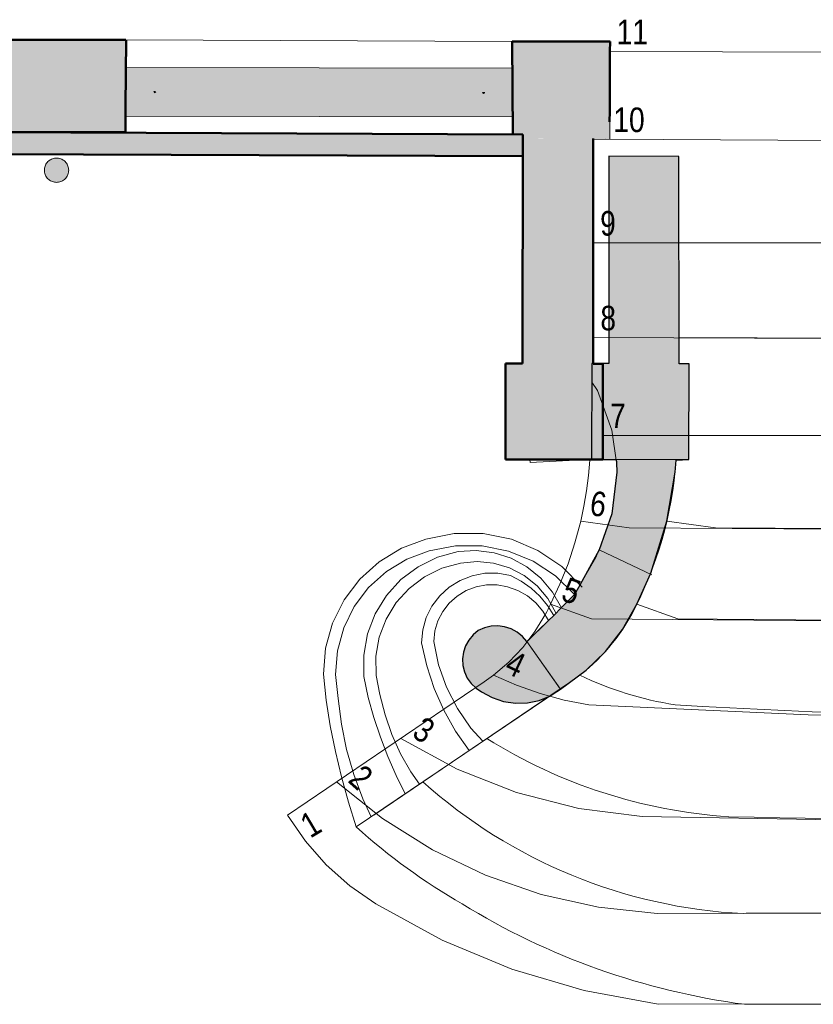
# Model space of a CAD drawing. Extents: x -6068 to 35118, y -17738 to 67348.
# Tile 160 of 243: x 616 to 942, y 9408 to 9813. Entities that reach past the tile are written whole.
import ezdxf
from ezdxf.enums import TextEntityAlignment as Align

# ---------------------------------------------------------------- set-up
doc = ezdxf.new("R2010")
doc.units = 0
doc.header["$LTSCALE"] = 15
for name, pattern in [('Continua', [0]), ('Continue', [0]), ('Tratteggiata [M]', [2.25, 1.5, -0.75])]:
    doc.linetypes.add(name, pattern=pattern)
doc.layers.add('EDL_RDJ murs & cloisons', color=5, linetype='CONTINUOUS')
for name, color, linetype, lineweight, true_color in [('Encombrement - NIVEAUX - Style par défaut', 7, 'Continua', 0, 0x000000), ('Enveloppe (vert.) Courbe - NIVEAUX - Style par défaut', 7, 'Continua', 0, 0x000000), ('Enveloppe - NIVEAUX - Style par défaut', 7, 'Continua', 0, 0x000000), ('Enveloppe - partie sectionnée - PLANS - Style par défaut', 7, 'Continua', 0, 0x000000), ('Enveloppe - PLANS - Style par défaut', 7, 'Continua', 0, 0x000000), ('Formes 2D - NIVEAUX - Style par défaut', 7, 'Continua', 0, 0x000000), ('Garde-corps - Poteau - partie sectionnée - PLANS - Style par défaut', 7, 'Continua', 0, 0x000000), ('Garde-corps - Traverse - partie sectionnée - PLANS - Style par défaut', 7, 'Continua', 0, 0x000000), ('Échelle - NIVEAUX - Style par défaut', 7, 'Continua', 0, 0x000000), ('Échelle - partie sectionnée - PLANS - Style par défaut', 7, 'Continua', 0, 0x000000), ('Échelle - PLANS - Style par défaut', 7, 'Continua', 0, 0x000000)]:
    doc.layers.add(name, color=color, linetype=linetype, lineweight=lineweight, true_color=true_color)
doc.styles.add('Arial Narrow', font='ARIALN.TTF')

# ---------------------------------------------------------------- blocks, each defined once
blk = doc.blocks.new('EDL_RDC bas')
at = {"layer": 'Enveloppe - partie sectionnée - PLANS - Style par défaut', "true_color": 0xe5e5e5}
for points in [[(-3.8035, -9.0476), (-4.3138, -9.0479), (-4.3144, -8.668), (-3.8017, -8.6684)], [(-1.9741, -9.0731), (-1.8817, -9.0736), (-1.8817, -9.0774), (-1.8136, -9.077), (-1.8125, -8.6738), (-1.9717, -8.673), (-2.2151, -8.6771), (-2.2124, -9.0569), (-2.1786, -9.0571), (-2.1726, -9.0571), (-2.1727, -9.0701), (-2.171, -9.0721)], [(-4.4756, -9.1372), (-2.1718, -9.1471), (-2.1717, -9.0748), (-2.1717, -9.0722), (-2.1727, -9.0722), (-2.1727, -9.0571), (-4.3859, -9.0476)], [(-2.1717, -9.0748), (-2.1718, -9.1471), (-2.1728, -9.9982), (-1.8828, -9.9986), (-1.8817, -9.0736), (-1.9741, -9.0732), (-1.9747, -9.0732), (-2.1717, -9.0722)]]:
    blk.add_hatch(color=254, dxfattribs=at).paths.add_polyline_path(points)
at = {"layer": 'Enveloppe - partie sectionnée - PLANS - Style par défaut', "true_color": 0xd1d1d1}
blk.add_hatch(color=254, dxfattribs=at).paths.add_polyline_path([(-2.1728, -9.9982), (-2.1728, -9.9988), (-2.242, -9.9986), (-2.243, -10.3927), (-1.843, -10.3937), (-1.842, -9.9997), (-1.8828, -9.9996), (-1.8828, -9.9986)])
at = {"layer": 'Garde-corps - Poteau - partie sectionnée - PLANS - Style par défaut', "true_color": 0xe5e5e5}
for points in [[(-3.6838, -8.8811), (-3.6879, -8.8813), (-3.6878, -8.8815), (-3.6839, -8.8864), (-3.6791, -8.8825), (-3.6789, -8.8824), (-3.6836, -8.8812)], [(-2.3325, -8.8842), (-2.3366, -8.8844), (-2.3365, -8.8846), (-2.3326, -8.8894), (-2.3278, -8.8856), (-2.3276, -8.8854), (-2.3323, -8.8843)]]:
    blk.add_hatch(color=254, dxfattribs=at).paths.add_polyline_path(points)
at = {"layer": 'Garde-corps - Traverse - partie sectionnée - PLANS - Style par défaut', "true_color": 0xe5e5e5}
blk.add_hatch(color=254, dxfattribs=at).paths.add_polyline_path([(-2.2143, -8.7852), (-3.8032, -8.7816), (-3.8036, -8.9816), (-2.2129, -8.9852)])
at = {"layer": 'Enveloppe - partie sectionnée - PLANS - Style par défaut', "color": 18, "linetype": 'Continue', "lineweight": 50, "ltscale": 0.1, "true_color": 0x000000}
for p, q in [((-3.8017, -8.6684), (-4.3145, -8.668)), ((-3.803, -8.9433), (-3.8016, -8.6684)), ((-2.2151, -8.6759), (-1.8131, -8.6759)), ((-2.2124, -9.0569), (-2.2151, -8.6771)), ((-1.8131, -8.6759), (-1.8133, -8.7164)), ((-1.8133, -8.7164), (-1.8145, -8.9612)), ((-3.8035, -9.0476), (-3.803, -8.9433)), ((-1.8145, -8.9612), (-1.8147, -9.0048)), ((-4.5127, -9.0471), (-2.1717, -9.0571)), ((-4.3138, -9.0479), (-3.8035, -9.0476)), ((-2.1728, -9.9982), (-2.1717, -9.0571)), ((-1.8817, -9.0774), (-1.8822, -9.5029)), ((-1.8817, -9.0736), (-1.8817, -9.0774)), ((-2.1718, -9.1471), (-4.4756, -9.1372)), ((-1.8822, -9.5029), (-1.8826, -9.8923)), ((-1.8826, -9.8923), (-1.8828, -9.9986)), ((-2.243, -10.3927), (-2.242, -9.9986)), ((-2.242, -9.9986), (-2.1728, -9.9992)), ((-2.1728, -9.9992), (-2.1728, -9.9982)), ((-1.8828, -9.9986), (-1.8828, -9.9996)), ((-1.8828, -9.9996), (-1.842, -9.9997)), ((-1.842, -9.9997), (-1.8427, -10.2941)), ((-1.8427, -10.2941), (-1.843, -10.3937)), ((-1.843, -10.3937), (-2.243, -10.3927))]:
    blk.add_line(p, q, dxfattribs=at)
at = {"layer": 'Enveloppe - PLANS - Style par défaut', "color": 18, "linetype": 'Continua', "lineweight": 0, "ltscale": 0.1, "true_color": 0x000000}
for p, q in [((-3.8017, -8.6684), (-2.2151, -8.6759)), ((-1.8147, -9.0048), (-1.8141, -9.0048)), ((-2.1426, -10.3929), (-2.1407, -10.406)), ((-2.1407, -10.406), (-1.901, -10.3936))]:
    blk.add_line(p, q, dxfattribs=at)
at = {"layer": 'Garde-corps - Poteau - partie sectionnée - PLANS - Style par défaut', "color": 18, "linetype": 'Continua', "lineweight": 20, "ltscale": 0.1, "true_color": 0x000000}
for p, q in [((-3.6879, -8.8813), (-3.6838, -8.8811)), ((-3.6839, -8.8864), (-3.6879, -8.8813)), ((-3.6791, -8.8825), (-3.6839, -8.8864)), ((-3.6838, -8.8811), (-3.6789, -8.8824)), ((-2.3366, -8.8844), (-2.3325, -8.8842)), ((-2.3326, -8.8894), (-2.3366, -8.8844)), ((-2.3278, -8.8856), (-2.3326, -8.8894)), ((-2.3325, -8.8842), (-2.3276, -8.8854))]:
    blk.add_line(p, q, dxfattribs=at)
at = {"layer": 'Garde-corps - Traverse - partie sectionnée - PLANS - Style par défaut', "color": 18, "linetype": 'Continua', "lineweight": 20, "ltscale": 0.1, "true_color": 0x000000}
for p, q in [((-3.8032, -8.7816), (-3.8036, -8.9816)), ((-2.2119, -8.7852), (-3.8032, -8.7816)), ((-2.2129, -8.9852), (-2.2143, -8.7852)), ((-3.8036, -8.9816), (-2.2124, -8.9852))]:
    blk.add_line(p, q, dxfattribs=at)
at = {"layer": 'Échelle - partie sectionnée - PLANS - Style par défaut', "color": 18, "linetype": 'Tratteggiata [M]', "lineweight": 0, "ltscale": 0.1, "true_color": 0x000000}
blk.add_lwpolyline([(-1.8133, -8.7164), (-0.0152, -8.7226), (-0.0127, -8.7226), (1.7829, -8.7287)], dxfattribs=at)
at = {"layer": 'Échelle - PLANS - Style par défaut', "color": 18, "linetype": 'Continua', "lineweight": 0, "ltscale": 0.1, "true_color": 0x000000}
for p, q in [((-1.8141, -9.0048), (-1.8136, -9.077)), ((-1.8817, -9.0774), (-1.8136, -9.077)), ((-1.8299, -9.0771), (1.8405, -9.094)), ((-1.8822, -9.5029), (1.8364, -9.5029)), ((-1.883, -9.8923), (1.8325, -9.9041)), ((-1.8428, -10.2941), (1.7751, -10.2941)), ((-1.9013, -10.4595), (-1.8956, -10.3963)), ((-1.8956, -10.3963), (-1.843, -10.3937)), ((-1.9096, -10.5224), (-1.9013, -10.4595)), ((-1.9203, -10.585), (-1.9096, -10.5224)), ((-1.9337, -10.647), (-1.9203, -10.585)), ((-1.9571, -10.7349), (-1.9337, -10.647)), ((-1.9337, -10.647), (-1.7344, -10.6737)), ((-1.7344, -10.6737), (1.6081, -10.6984)), ((-1.9856, -10.8212), (-1.9571, -10.7349)), ((-2.019, -10.9057), (-1.9856, -10.8212)), ((-2.0574, -10.9882), (-2.019, -10.9057)), ((-2.0677, -11.0085), (-2.0625, -10.9984)), ((-2.0625, -10.9984), (-2.0574, -10.9882)), ((-2.0574, -10.9882), (-1.8887, -11.0481)), ((-2.1215, -11.0996), (-2.0784, -11.0288)), ((-2.0784, -11.0288), (-2.073, -11.0187)), ((-2.073, -11.0187), (-2.0677, -11.0085)), ((-1.8887, -11.0481), (1.7394, -11.0753)), ((-2.1718, -11.1656), (-2.1215, -11.0996)), ((-2.2288, -11.2258), (-2.1718, -11.1656)), ((-2.2918, -11.2798), (-2.2288, -11.2258)), ((-2.3106, -11.2937), (-2.3011, -11.2868)), ((-2.3011, -11.2868), (-2.2918, -11.2798)), ((-2.2918, -11.2798), (-2.1974, -11.3205)), ((-3.1375, -11.8542), (-2.3297, -11.3071)), ((-2.3297, -11.3071), (-2.3201, -11.3004)), ((-2.3201, -11.3004), (-2.3106, -11.2937)), ((-2.1974, -11.3205), (-2.1004, -11.3544)), ((-2.1004, -11.3544), (-2.0012, -11.3815)), ((-2.0012, -11.3815), (-1.9004, -11.4015)), ((-1.9004, -11.4015), (-0.9984, -11.4423)), ((-0.9984, -11.4423), (-0.0957, -11.4617)), ((-2.6728, -11.5395), (-2.4417, -11.6655)), ((-2.4417, -11.6655), (-2.1968, -11.762)), ((-2.9365, -11.7181), (-2.7474, -11.8686)), ((-2.1968, -11.762), (-1.9419, -11.8275)), ((-3.1375, -11.8542), (-3.0644, -11.9616)), ((-1.9419, -11.8275), (-1.6808, -11.8609)), ((-2.7474, -11.8686), (-2.5425, -11.9969)), ((-1.6808, -11.8609), (-0.8385, -11.8743)), ((-3.0644, -11.9616), (-2.9788, -12.0592)), ((-2.5425, -11.9969), (-2.3245, -12.1013)), ((-2.9788, -12.0592), (-2.8818, -12.1456)), ((-2.3245, -12.1013), (-2.0961, -12.1805)), ((-2.8818, -12.1456), (-2.775, -12.2194)), ((-2.775, -12.2194), (-2.5028, -12.3679)), ((-2.0961, -12.1805), (-1.8603, -12.2334)), ((-1.8603, -12.2334), (-1.62, -12.2594)), ((-1.62, -12.2594), (1.7556, -12.2473)), ((-2.5028, -12.3679), (-2.2166, -12.487)), ((-2.2166, -12.487), (-1.9195, -12.5753)), ((-1.9195, -12.5753), (-1.6147, -12.632)), ((-1.6147, -12.632), (1.3331, -12.6234))]:
    blk.add_line(p, q, dxfattribs=at)
at = {"layer": 'Échelle - PLANS - Style par défaut', "color": 18, "true_color": 0x000000, "style": 'Arial Narrow'}
for s, height, rotation, p in [('11', 0.10103, 359.804, (-1.7862, -8.6865)), ('10', 0.10103, 359.7361, (-1.7997, -9.0472)), ('8', 0.101, 359.8179, (-1.8529, -9.8624)), ('6', 0.101, 352.3572, (-1.8999, -10.6213)), ('5', 0.101, 340.435, (-2.019, -10.97)), ('4', 0.101, 334.6545, (-2.2519, -11.2655)), ('3', 0.101, 327.8395, (-2.6314, -11.5301)), ('2', 0.101, 318.2384, (-2.8941, -11.7157))]:
    blk.add_text(s, height=height, rotation=rotation, dxfattribs=at).set_placement(p)
for s, p in [('9', (-1.8537, -9.4729)), ('7', (-1.8128, -10.2641))]:
    blk.add_text(s, height=0.101, dxfattribs=at).set_placement(p)
blk.add_text('1', height=0.101, rotation=30.7119, dxfattribs=at).set_placement((-3.0964, -11.8647), align=Align.TOP_LEFT)
blk = doc.blocks.new('EDL_RDC bas_escaliers')
at = {"layer": 'EDL_RDJ murs & cloisons', "linetype": 'Continuous', "ltscale": 0.08}
h = blk.add_hatch(color=9, dxfattribs=at)
h.dxf.hatch_style = 1
h.paths.add_polyline_path([(-217.18, -914.71), (-217.28, -999.88), (-224.2, -999.88), (-224.31, -1039.27), (-214.27, -1039.29), (-214.08, -1040.6), (-213.98, -1044.45), (-215.99, -1061.65), (-221.19, -1076.45), (-229.09, -1090.89), (-231.36, -1094.84), (-236.7, -1100.15), (-239.86, -1103.36), (-242.07, -1105.53), (-250.94, -1114.16), (-252.72, -1112), (-254.9, -1110.23), (-257.36, -1108.9), (-260.03, -1108.03), (-262.81, -1107.67), (-265.61, -1107.83), (-268.33, -1108.5), (-270.88, -1109.65), (-273.01, -1111.39), (-274.77, -1113.5), (-276.1, -1115.89), (-276.97, -1118.5), (-277.33, -1121.22), (-277.18, -1123.96), (-276.51, -1126.62), (-275.37, -1129.11), (-273.77, -1131.35), (-271.79, -1133.24), (-269.49, -1134.74), (-265.17, -1137.13), (-260.49, -1138.73), (-255.6, -1139.46), (-250.67, -1139.31), (-245.83, -1138.29), (-241.26, -1136.42), (-240.53, -1135.95), (-237.11, -1133.74), (-226.6, -1125.9), (-218.54, -1118.26), (-211.63, -1109.18), (-205.74, -1098.82), (-200.04, -1086.03), (-193.37, -1064.7), (-189.98, -1044.45), (-189.57, -1039.63), (-184.31, -1039.37), (-184.22, -999.96), (-188.28, -999.97), (-188.43, -914.83)])
at = {"layer": 'Formes 2D - NIVEAUX - Style par défaut', "linetype": 'Continuous', "lineweight": 0, "ltscale": 0.1, "true_color": 0xffffc3}
blk.add_hatch(color=7, dxfattribs=at).paths.add_polyline_path([(-449.13, -920.42), (-449.11, -920.85), (-449.06, -921.28), (-448.96, -921.71), (-448.83, -922.13), (-448.66, -922.53), (-448.46, -922.92), (-448.23, -923.28), (-447.96, -923.63), (-447.67, -923.95), (-447.35, -924.25), (-447, -924.51), (-446.63, -924.75), (-446.25, -924.95), (-445.84, -925.11), (-445.43, -925.25), (-445, -925.34), (-444.57, -925.4), (-444.13, -925.42), (-443.7, -925.4), (-443.26, -925.34), (-442.84, -925.25), (-442.42, -925.11), (-442.02, -924.95), (-441.63, -924.75), (-441.26, -924.51), (-440.92, -924.25), (-440.6, -923.95), (-440.3, -923.63), (-440.04, -923.28), (-439.8, -922.92), (-439.6, -922.53), (-439.43, -922.13), (-439.3, -921.71), (-439.21, -921.28), (-439.15, -920.85), (-439.13, -920.42), (-439.15, -919.98), (-439.21, -919.55), (-439.3, -919.12), (-439.43, -918.71), (-439.6, -918.3), (-439.8, -917.92), (-440.04, -917.55), (-440.3, -917.2), (-440.6, -916.88), (-440.92, -916.59), (-441.26, -916.32), (-441.63, -916.09), (-442.02, -915.88), (-442.42, -915.72), (-442.84, -915.59), (-443.26, -915.49), (-443.7, -915.43), (-444.13, -915.42), (-444.57, -915.43), (-445, -915.49), (-445.43, -915.59), (-445.84, -915.72), (-446.25, -915.88), (-446.63, -916.09), (-447, -916.32), (-447.35, -916.59), (-447.67, -916.88), (-447.96, -917.2), (-448.23, -917.55), (-448.46, -917.92), (-448.66, -918.3), (-448.83, -918.71), (-448.96, -919.12), (-449.06, -919.55), (-449.11, -919.98)])
at = {"layer": 'EDL_RDJ murs & cloisons', "linetype": 'Continuous', "ltscale": 0.08}
blk.add_lwpolyline([(-217.18, -914.71), (-217.28, -999.88), (-224.2, -999.88), (-224.31, -1039.27), (-214.27, -1039.29), (-214.08, -1040.6), (-213.98, -1044.45), (-215.99, -1061.65), (-221.19, -1076.45), (-229.09, -1090.89), (-231.36, -1094.84), (-236.7, -1100.15), (-239.86, -1103.36), (-242.07, -1105.53), (-250.94, -1114.16), (-252.72, -1112), (-254.9, -1110.23), (-257.36, -1108.9), (-260.03, -1108.03), (-262.81, -1107.67), (-265.61, -1107.83), (-268.33, -1108.5), (-270.88, -1109.65), (-273.01, -1111.39), (-274.77, -1113.5), (-276.1, -1115.89), (-276.97, -1118.5), (-277.33, -1121.22), (-277.18, -1123.96), (-276.51, -1126.62), (-275.37, -1129.11), (-273.77, -1131.35), (-271.79, -1133.24), (-269.49, -1134.74), (-265.17, -1137.13), (-260.49, -1138.73), (-255.6, -1139.46), (-250.67, -1139.31), (-245.83, -1138.29), (-241.26, -1136.42), (-240.53, -1135.95), (-237.11, -1133.74), (-226.6, -1125.9), (-218.54, -1118.26), (-211.63, -1109.18), (-205.74, -1098.82), (-200.04, -1086.03), (-193.37, -1064.7), (-189.98, -1044.45), (-189.57, -1039.63), (-184.31, -1039.37), (-184.22, -999.96), (-188.28, -999.97), (-188.43, -914.83)], close=True, dxfattribs=at)
at = {"layer": 'Encombrement - NIVEAUX - Style par défaut', "color": 18, "linetype": 'Continua', "lineweight": 20, "ltscale": 0.1, "true_color": 0x000000}
for p, q in [((-292.37, -1072.05), (-302.41, -1075.76)), ((-280.74, -1069.75), (-292.37, -1072.05)), ((-268.9, -1069.77), (-280.74, -1069.75)), ((-257.28, -1072.11), (-268.9, -1069.77)), ((-246.35, -1076.7), (-257.28, -1072.11)), ((-302.41, -1075.76), (-311.58, -1081.3)), ((-280.23, -1074.76), (-291.01, -1076.82)), ((-269.26, -1074.8), (-280.23, -1074.76)), ((-258.5, -1076.94), (-269.26, -1074.8)), ((-300.21, -1080.21), (-308.61, -1085.28)), ((-291.01, -1076.82), (-300.21, -1080.21)), ((-287.63, -1079.47), (-295.55, -1083.38)), ((-279.12, -1077.1), (-287.63, -1079.47)), ((-271.73, -1076.68), (-279.12, -1077.1)), ((-264.39, -1077.63), (-271.73, -1076.68)), ((-257.35, -1079.91), (-264.39, -1077.63)), ((-248.35, -1081.11), (-258.5, -1076.94)), ((-250.85, -1083.45), (-257.35, -1079.91)), ((-236.54, -1083.34), (-246.35, -1076.7)), ((-311.58, -1081.3), (-319.55, -1088.46)), ((-295.55, -1083.38), (-302.62, -1088.69)), ((-285.79, -1083.99), (-292.9, -1087.5)), ((-278.15, -1081.87), (-285.79, -1083.99)), ((-271.37, -1081.22), (-278.15, -1081.87)), ((-264.59, -1081.88), (-271.37, -1081.22)), ((-258.06, -1083.83), (-264.59, -1081.88)), ((-252.02, -1086.98), (-258.06, -1083.83)), ((-245.11, -1088.12), (-250.85, -1083.45)), ((-239.19, -1087.16), (-248.35, -1081.11)), ((-228.22, -1091.77), (-236.54, -1083.34)), ((-319.55, -1088.46), (-326.02, -1096.99)), ((-308.61, -1085.28), (-315.9, -1091.85)), ((-292.9, -1087.5), (-299.23, -1092.27)), ((-273.34, -1087.06), (-278.27, -1088.98)), ((-268.14, -1086.08), (-273.34, -1087.06)), ((-262.85, -1086.07), (-268.14, -1086.08)), ((-257.64, -1087.02), (-262.85, -1086.07)), ((-253.25, -1089.29), (-257.64, -1087.02)), ((-246.7, -1091.23), (-252.02, -1086.98)), ((-240.33, -1093.77), (-245.11, -1088.12)), ((-231.36, -1094.84), (-239.19, -1087.16)), ((-315.9, -1091.85), (-321.82, -1099.67)), ((-302.62, -1088.69), (-308.57, -1095.22)), ((-299.23, -1092.27), (-304.57, -1098.14)), ((-282.77, -1091.77), (-286.68, -1095.33)), ((-278.27, -1088.98), (-282.77, -1091.77)), ((-271.77, -1091.6), (-275.83, -1093.15)), ((-267.49, -1090.82), (-271.77, -1091.6)), ((-263.14, -1090.83), (-267.49, -1090.82)), ((-258.87, -1091.64), (-263.14, -1090.83)), ((-254.6, -1093.09), (-258.87, -1091.64)), ((-249.2, -1092.12), (-253.25, -1089.29)), ((-245.56, -1095.47), (-249.2, -1092.12)), ((-242.29, -1096.43), (-246.7, -1091.23)), ((-308.57, -1095.22), (-313.2, -1102.74)), ((-286.68, -1095.33), (-289.88, -1099.55)), ((-279.55, -1095.41), (-282.79, -1098.31)), ((-275.83, -1093.15), (-279.55, -1095.41)), ((-250.67, -1095.29), (-254.6, -1093.09)), ((-247.19, -1098.16), (-250.67, -1095.29)), ((-242.41, -1099.27), (-245.56, -1095.47)), ((-238.95, -1102.36), (-242.29, -1096.43)), ((-236.67, -1100.21), (-240.33, -1093.77)), ((-326.02, -1096.99), (-330.78, -1106.59)), ((-321.82, -1099.67), (-326.15, -1108.47)), ((-304.57, -1098.14), (-308.71, -1104.9)), ((-289.88, -1099.55), (-292.25, -1104.28)), ((-282.79, -1098.31), (-285.45, -1101.75)), ((-244.3, -1101.61), (-247.19, -1098.16)), ((-239.79, -1103.47), (-242.41, -1099.27)), ((-313.2, -1102.74), (-316.36, -1110.99)), ((-292.25, -1104.28), (-293.71, -1109.37)), ((-285.45, -1101.75), (-287.44, -1105.61)), ((-242.07, -1105.53), (-244.3, -1101.61)), ((-330.78, -1106.59), (-333.65, -1116.9)), ((-326.15, -1108.47), (-328.74, -1117.93)), ((-308.71, -1104.9), (-311.53, -1112.31)), ((-287.44, -1105.61), (-288.69, -1109.78)), ((-268.33, -1108.5), (-270.88, -1109.65)), ((-265.61, -1107.83), (-268.33, -1108.5)), ((-262.81, -1107.67), (-265.61, -1107.83)), ((-260.03, -1108.03), (-262.81, -1107.67)), ((-257.36, -1108.9), (-260.03, -1108.03)), ((-250.73, -1114.08), (-242.07, -1105.53)), ((-316.36, -1110.99), (-317.94, -1119.68)), ((-311.53, -1112.31), (-312.91, -1120.12)), ((-293.71, -1109.37), (-294.21, -1114.64)), ((-288.69, -1109.78), (-289.16, -1114.1)), ((-273.01, -1111.39), (-274.77, -1113.5)), ((-270.88, -1109.65), (-273.01, -1111.39)), ((-254.9, -1110.23), (-257.36, -1108.9)), ((-252.72, -1112), (-254.9, -1110.23)), ((-250.9, -1114.13), (-252.72, -1112)), ((-294.21, -1114.64), (-292.05, -1124.17)), ((-289.16, -1114.1), (-287.16, -1123.68)), ((-276.1, -1115.89), (-276.97, -1118.5)), ((-274.77, -1113.5), (-276.1, -1115.89)), ((-237.22, -1133.58), (-250.94, -1114.16)), ((-333.65, -1116.9), (-334.52, -1127.58)), ((-328.74, -1117.93), (-329.5, -1127.71)), ((-317.94, -1119.68), (-317.87, -1128.51)), ((-312.91, -1120.12), (-312.82, -1128.05)), ((-276.97, -1118.5), (-277.33, -1121.22)), ((-292.05, -1124.17), (-288.98, -1133.45)), ((-287.16, -1123.68), (-283.91, -1132.92)), ((-277.33, -1121.22), (-277.18, -1123.96)), ((-277.18, -1123.96), (-276.51, -1126.62)), ((-334.52, -1127.58), (-333.37, -1138.23)), ((-329.5, -1127.71), (-328.4, -1137.46)), ((-317.87, -1128.51), (-316.16, -1137.18)), ((-312.82, -1128.05), (-311.25, -1135.82)), ((-276.51, -1126.62), (-275.37, -1129.11)), ((-283.91, -1132.92), (-279.46, -1141.64)), ((-275.37, -1129.11), (-273.77, -1131.35)), ((-273.77, -1131.35), (-271.79, -1133.24)), ((-321, -1190.33), (-237.23, -1133.63)), ((-311.25, -1135.82), (-309.18, -1144.19)), ((-288.98, -1133.45), (-285.02, -1142.39)), ((-271.79, -1133.24), (-269.49, -1134.74)), ((-269.49, -1134.74), (-265.17, -1137.13)), ((-245.83, -1138.29), (-241.26, -1136.42)), ((-333.37, -1138.23), (-331.66, -1148.81)), ((-328.4, -1137.46), (-327.09, -1148.04)), ((-316.16, -1137.18), (-313.78, -1145.34)), ((-265.17, -1137.13), (-260.49, -1138.73)), ((-260.49, -1138.73), (-255.6, -1139.46)), ((-255.6, -1139.46), (-250.67, -1139.31)), ((-250.67, -1139.31), (-245.83, -1138.29)), ((-309.18, -1144.19), (-306.36, -1152.34)), ((-285.02, -1142.39), (-280.21, -1150.9)), ((-279.46, -1141.64), (-273.89, -1149.7)), ((-331.66, -1148.81), (-329.56, -1159.33)), ((-327.09, -1148.04), (-324.95, -1158.5)), ((-313.78, -1145.34), (-311.07, -1153.38)), ((-306.36, -1152.34), (-302.82, -1160.2)), ((-280.21, -1150.9), (-274.61, -1158.91)), ((-273.89, -1149.7), (-268.97, -1155.11)), ((-311.07, -1153.38), (-308.02, -1161.31)), ((-329.56, -1159.33), (-327.08, -1169.77)), ((-324.95, -1158.5), (-322.01, -1168.75)), ((-308.02, -1161.31), (-304.65, -1169.11)), ((-302.82, -1160.2), (-298.58, -1167.71)), ((-322.01, -1168.75), (-318.28, -1178.75)), ((-304.65, -1169.11), (-300.97, -1176.76)), ((-298.58, -1167.71), (-295.08, -1172.79)), ((-327.08, -1169.77), (-324.23, -1180.11)), ((-324.23, -1180.11), (-321, -1190.33)), ((-318.28, -1178.75), (-314.84, -1186.16))]:
    blk.add_line(p, q, dxfattribs=at)
at = {"layer": 'Enveloppe (vert.) Courbe - NIVEAUX - Style par défaut', "color": 18, "linetype": 'Continua', "lineweight": 20, "ltscale": 0.1, "true_color": 0x000000}
for p, q in [((-224.22, -1007.46), (-221.91, -1010.98)), ((-221.91, -1010.98), (-215.99, -1027.25)), ((-215.99, -1027.25), (-214.08, -1040.6)), ((-214.08, -1040.6), (-213.98, -1044.45)), ((-213.98, -1044.45), (-215.99, -1061.65)), ((-215.99, -1061.65), (-221.19, -1076.45)), ((-222.55, -1079.58), (-231.37, -1094.85)), ((-221.69, -1077.56), (-222.55, -1079.58)), ((-221.6, -1077.29), (-221.69, -1077.56)), ((-221.19, -1076.45), (-221.6, -1077.29)), ((-250.94, -1114.16), (-237.09, -1133.76))]:
    blk.add_line(p, q, dxfattribs=at)
at = {"layer": 'Enveloppe (vert.) Courbe - NIVEAUX - Style par défaut', "color": 9, "linetype": 'Continua', "lineweight": 13, "ltscale": 0.1, "true_color": 0xc0c0c0}
blk.add_line((-221.19, -1076.45), (-199.51, -1086.75), dxfattribs=at)
blk.add_line((-221.19, -1076.45), (-199.51, -1086.75), dxfattribs=at)
blk.add_line((-221.19, -1076.45), (-199.51, -1086.75), dxfattribs=at)
blk.add_line((-221.19, -1076.45), (-199.51, -1086.75), dxfattribs=at)
blk.add_line((-221.19, -1076.45), (-199.51, -1086.75), dxfattribs=at)
blk.add_line((-221.19, -1076.45), (-199.51, -1086.75), dxfattribs=at)
blk.add_line((-221.19, -1076.45), (-199.51, -1086.75), dxfattribs=at)
at = {"layer": 'Enveloppe - NIVEAUX - Style par défaut', "color": 18, "linetype": 'Continua', "lineweight": 20, "ltscale": 0.1, "true_color": 0x000000}
for p, q in [((-217.18, -914.71), (-217.28, -999.88)), ((-224.2, -999.86), (-224.22, -1007.46)), ((-217.28, -999.88), (-224.2, -999.86)), ((-184.2, -999.97), (-188.28, -999.96)), ((-184.31, -1039.37), (-184.2, -999.97)), ((-224.31, -1039.27), (-224.22, -1007.46)), ((-224.31, -1039.27), (-224.22, -1007.46)), ((-190.11, -1039.36), (-184.31, -1039.37))]:
    blk.add_line(p, q, dxfattribs=at)
at = {"layer": 'Enveloppe - NIVEAUX - Style par défaut', "color": 9, "linetype": 'Continua', "lineweight": 13, "ltscale": 0.1, "true_color": 0xc0c0c0}
blk.add_line((-224.31, -1039.27), (-184.31, -1039.37), dxfattribs=at)
blk.add_line((-224.31, -1039.27), (-184.31, -1039.37), dxfattribs=at)
blk.add_line((-224.31, -1039.27), (-184.31, -1039.37), dxfattribs=at)
blk.add_line((-224.31, -1039.27), (-184.31, -1039.37), dxfattribs=at)
blk.add_line((-224.31, -1039.27), (-184.31, -1039.37), dxfattribs=at)
at = {"layer": 'Formes 2D - NIVEAUX - Style par défaut', "color": 18, "linetype": 'Continua', "lineweight": 13, "ltscale": 0.1, "true_color": 0x000000}
blk.add_lwpolyline([(-449.13, -920.42), (-449.11, -920.85), (-449.06, -921.28), (-448.96, -921.71), (-448.83, -922.13), (-448.66, -922.53), (-448.46, -922.92), (-448.23, -923.28), (-447.96, -923.63), (-447.67, -923.95), (-447.35, -924.25), (-447, -924.51), (-446.63, -924.75), (-446.25, -924.95), (-445.84, -925.11), (-445.43, -925.25), (-445, -925.34), (-444.57, -925.4), (-444.13, -925.42), (-443.7, -925.4), (-443.26, -925.34), (-442.84, -925.25), (-442.42, -925.11), (-442.02, -924.95), (-441.63, -924.75), (-441.26, -924.51), (-440.92, -924.25), (-440.6, -923.95), (-440.3, -923.63), (-440.04, -923.28), (-439.8, -922.92), (-439.6, -922.53), (-439.43, -922.13), (-439.3, -921.71), (-439.21, -921.28), (-439.15, -920.85), (-439.13, -920.42), (-439.15, -919.98), (-439.21, -919.55), (-439.3, -919.12), (-439.43, -918.71), (-439.6, -918.3), (-439.8, -917.92), (-440.04, -917.55), (-440.3, -917.2), (-440.6, -916.88), (-440.92, -916.59), (-441.26, -916.32), (-441.63, -916.09), (-442.02, -915.88), (-442.42, -915.72), (-442.84, -915.59), (-443.26, -915.49), (-443.7, -915.43), (-444.13, -915.42), (-444.57, -915.43), (-445, -915.49), (-445.43, -915.59), (-445.84, -915.72), (-446.25, -915.88), (-446.63, -916.09), (-447, -916.32), (-447.35, -916.59), (-447.67, -916.88), (-447.96, -917.2), (-448.23, -917.55), (-448.46, -917.92), (-448.66, -918.3), (-448.83, -918.71), (-448.96, -919.12), (-449.06, -919.55), (-449.11, -919.98)], close=True, dxfattribs=at)
at = {"layer": 'Échelle - NIVEAUX - Style par défaut', "color": 18, "linetype": 'Continua', "lineweight": 13, "ltscale": 0.1, "true_color": 0x000000}
for p, q in [((-188.38, -950.29), (183.73, -950.29)), ((-188.3, -989.23), (183.25, -990.41)), ((-184.22, -999.96), (-188.28, -999.96)), ((-184.31, -1039.37), (-184.22, -999.96)), ((-184.28, -1029.41), (177.66, -1029.41)), ((-189.57, -1039.63), (-184.31, -1039.37)), ((-193.37, -1064.7), (-173.44, -1067.37)), ((-173.44, -1067.37), (160.8, -1069.84)), ((-205.74, -1098.82), (-188.87, -1104.81)), ((-188.87, -1104.81), (173.93, -1107.53)), ((-313.75, -1185.42), (-232.98, -1130.71)), ((-162, -1225.94), (175.55, -1224.73)), ((-161.47, -1263.2), (133.3, -1262.34))]:
    blk.add_line(p, q, dxfattribs=at)
for centre, radius, start, end in [((-345.78, -1028.75), 156.59, 331.7448, 356.0141), ((-276.96, -1065.73), 78.46, 304.0967, 331.7449), ((-166.68, -996.02), 146.01, 244.6544, 260.7926), ((27.2, 2663.23), 3809.58, 266.73088, 272.16287), ((-154.21, -974.11), 212.43, 237.8395, 266.2544), ((-151, -1012.05), 214.18, 228.2384, 267.0556), ((-18.79, 5531.21), 6718.96, 268.726741, 271.600147), ((-148.29, -998.38), 258.22, 228.0205, 239.973), ((-122.86, -970.83), 294.91, 238.3737, 262.4765)]:
    blk.add_arc(centre, radius, start, end, dxfattribs=at)

msp = doc.modelspace()

# ---------------------------------------------------------------- block references
at = {"layer": 'EDL_RDJ murs & cloisons', "linetype": 'Continuous', "ltscale": 0.08, "xscale": 100, "yscale": 100, "zscale": 100}
msp.add_blockref('EDL_RDC bas', (1039.67, 10671.48), dxfattribs=at)
at = {"layer": 'EDL_RDJ murs & cloisons', "linetype": 'Continuous', "ltscale": 0.08}
msp.add_blockref('EDL_RDC bas_escaliers', (1075.1, 10671.48), dxfattribs=at)

doc.saveas('drawing.dxf')
